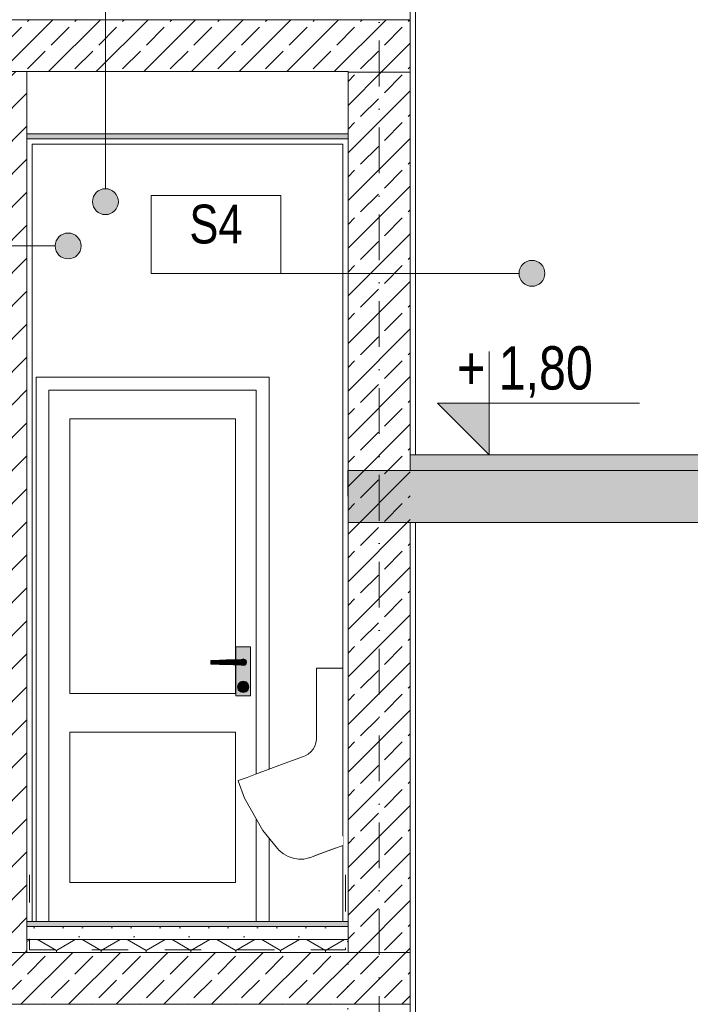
# Model space of a CAD drawing. Header units: millimetres. Extents: x -126680 to -83680, y 18016 to 39016.
# Tile 13 of 121: x -113418 to -110828, y 25392 to 29192. Entities that reach past the tile are written whole.
import ezdxf

# ---------------------------------------------------------------- set-up
doc = ezdxf.new("R2010")
doc.units = ezdxf.units.MM
doc.header["$MEASUREMENT"] = 0
for name, pattern in [('Kropki i Kreski', [335.138881, 176.388884, -88.194442, 0, -70.555556]), ('Przerywana', [282.222223, 141.111112, -141.111112]), ('Wipeout_Contour', [1000, 0, -1000])]:
    doc.linetypes.add(name, pattern=pattern)
for name, color, linetype, lineweight in [('Nowe_0_Nr_pióra__21', 7, 'Continuous', 20), ('Nowe_Konstrukcja - Schody_Nr_pióra__3', 7, 'Continuous', 13), ('Nowe_Konstrukcja - Stropy_Nr_pióra__21', 7, 'Continuous', 20), ('Nowe_Konstrukcja - Stropy_Nr_pióra__3', 7, 'Continuous', 13), ('Nowe_Konstrukcja - Ściany zew_Nr_pióra__106', 252, 'Continuous', 13), ('Nowe_Konstrukcja - Ściany zew_Nr_pióra__18', 9, 'Continuous', 15), ('Nowe_Konstrukcja - Ściany zew_Nr_pióra__19', 255, 'Continuous', 0), ('Nowe_Konstrukcja - Ściany zew_Nr_pióra__21', 7, 'Continuous', 20), ('Nowe_Konstrukcja - Ściany zew_Nr_pióra__3', 7, 'Continuous', 13), ('Nowe_Osie_Nr_pióra__4', 8, 'Continuous', 13), ('Nowe_Tabelka_Nr_pióra__3', 7, 'Continuous', 13), ('Nowe_Tabelka_Nr_pióra__7', 7, 'Continuous', 35), ('Nowe_Wnętrze - Umeblowanie_Nr_pióra__106', 252, 'Continuous', 13), ('Nowe_Wnętrze - Umeblowanie_Nr_pióra__18', 9, 'Continuous', 15), ('Nowe_Wnętrze - Umeblowanie_Nr_pióra__3', 7, 'Continuous', 13), ('Nowe_zagospodarowanie_Nr_pióra__21', 7, 'Continuous', 20)]:
    doc.layers.add(name, color=color, linetype=linetype, lineweight=lineweight)
for name, color, linetype, lineweight, true_color in [('Nowe_Konstrukcja - Schody_Nr_pióra__116', 7, 'Continuous', 13, 0xcccccc), ('Nowe_Konstrukcja - Stropy_Nr_pióra__23', 7, 'Continuous', 13, 0x858585), ('Nowe_Konstrukcja - Stropy_Nr_pióra__81', 7, 'Continuous', 13, 0x6a6a6a), ('Nowe_Konstrukcja - Ściany zew_Nr_pióra__102', 7, 'Continuous', 13, 0x3e3e3e), ('Nowe_Konstrukcja - Ściany zew_Nr_pióra__142', 7, 'Continuous', 0, 0xe8e8e8), ('Nowe_Konstrukcja - Ściany zew_Nr_pióra__23', 7, 'Continuous', 13, 0x858585), ('Nowe_Konstrukcja - Ściany zew_Nr_pióra__61', 7, 'Continuous', 18, 0x6a6a6a), ('Nowe_Konstrukcja - Ściany zew_Nr_pióra__62', 7, 'Continuous', 18, 0xaaaaaa), ('Nowe_Wnętrze - Umeblowanie_Nr_pióra__142', 7, 'Continuous', 0, 0xe8e8e8), ('Nowe_Wnętrze - Umeblowanie_Nr_pióra__62', 7, 'Continuous', 18, 0xaaaaaa), ('Nowe_Wnętrze - Umeblowanie_Nr_pióra__75', 7, 'Continuous', 13, 0xaaaaaa)]:
    doc.layers.add(name, color=color, linetype=linetype, lineweight=lineweight, true_color=true_color)
doc.layers.add('Nowe_Wnętrze - Umeblowanie', color=7, linetype='Continuous')
doc.layers.add('Nowe_zagospodarowanie', color=7, linetype='Continuous')
doc.styles.add('STYL_AUTOMATYCZNY_2', font='arial.ttf', dxfattribs={"width": 0.8})
pattern_1 = [(45, (0, 0), (-91.92388, 91.92388), []), (45, (-45.96, 45.96), (-91.92388, 91.92388), [97.5, -32.5])]

# ---------------------------------------------------------------- blocks, each defined once
blk = doc.blocks.new('Polilinia_7_2', base_point=(-111439.4, 28213.3))
at = {"layer": 'Nowe_zagospodarowanie', "linetype": 'Continuous', "lineweight": 0, "true_color": 0x000000}
blk.add_hatch(color=18, dxfattribs=at).paths.add_polyline_path([(-111489.4, 28213.3), (-111485.5, 28194.2), (-111474.7, 28177.9), (-111458.5, 28167.1), (-111439.4, 28163.3), (-111420.2, 28167.1), (-111404, 28177.9), (-111393.2, 28194.2), (-111389.4, 28213.3), (-111393.2, 28232.4), (-111404, 28248.7), (-111420.2, 28259.5), (-111439.4, 28263.3), (-111458.5, 28259.5), (-111474.7, 28248.7), (-111485.5, 28232.4)])
at = {"layer": 'Nowe_zagospodarowanie_Nr_pióra__21', "color": 7, "linetype": 'Continuous', "lineweight": 20, "flags": 128}
blk.add_lwpolyline([(-111489.4, 28213.3), (-112409.8, 28213.3), (-112909.8, 28213.3), (-112909.8, 28463.3), (-112909.8, 28513.3), (-112409.8, 28513.3), (-112409.8, 28213.3)], dxfattribs=at)
at = {"layer": 'Nowe_zagospodarowanie_Nr_pióra__21', "color": 7, "linetype": 'Continuous', "lineweight": 20}
blk.add_circle((-111439.4, 28213.3), 50, dxfattribs=at)
blk = doc.blocks.new('Polilinia_12_2', base_point=(-113230.6, 28319))
at = {"layer": 'Nowe_zagospodarowanie', "linetype": 'Continuous', "lineweight": 0, "true_color": 0x000000}
blk.add_hatch(color=18, dxfattribs=at).paths.add_polyline_path([(-113280.6, 28319), (-113276.8, 28299.8), (-113266, 28283.6), (-113249.7, 28272.8), (-113230.6, 28269), (-113211.5, 28272.8), (-113195.3, 28283.6), (-113184.4, 28299.8), (-113180.6, 28319), (-113184.4, 28338.1), (-113195.3, 28354.3), (-113211.5, 28365.2), (-113230.6, 28369), (-113249.7, 28365.2), (-113266, 28354.3), (-113276.8, 28338.1)])
at = {"layer": 'Nowe_zagospodarowanie_Nr_pióra__21', "color": 7, "linetype": 'Continuous', "lineweight": 20, "flags": 128}
blk.add_lwpolyline([(-113280.6, 28319), (-114201.1, 28319), (-114701.1, 28319), (-114701.1, 28569), (-114701.1, 28619), (-114201.1, 28619), (-114201.1, 28319)], dxfattribs=at)
at = {"layer": 'Nowe_zagospodarowanie_Nr_pióra__21', "color": 7, "linetype": 'Continuous', "lineweight": 20}
blk.add_circle((-113230.6, 28319), 50, dxfattribs=at)
blk = doc.blocks.new('Polilinia_16_2', base_point=(-113086.7, 28489.9))
at = {"layer": 'Nowe_zagospodarowanie', "linetype": 'Continuous', "lineweight": 0, "true_color": 0x000000}
blk.add_hatch(color=18, dxfattribs=at).paths.add_polyline_path([(-113136.7, 28489.9), (-113132.9, 28470.7), (-113122.1, 28454.5), (-113105.9, 28443.7), (-113086.7, 28439.9), (-113067.6, 28443.7), (-113051.4, 28454.5), (-113040.6, 28470.7), (-113036.7, 28489.9), (-113040.6, 28509), (-113051.4, 28525.2), (-113067.6, 28536.1), (-113086.7, 28539.9), (-113105.9, 28536.1), (-113122.1, 28525.2), (-113132.9, 28509)])
at = {"layer": 'Nowe_zagospodarowanie_Nr_pióra__21', "color": 7, "linetype": 'Continuous', "lineweight": 20, "flags": 128}
blk.add_lwpolyline([(-113086.7, 28539.9), (-113086.7, 29473), (-113586.7, 29473), (-113586.7, 29723), (-113586.7, 29773), (-113086.7, 29773), (-113086.7, 29473)], dxfattribs=at)
at = {"layer": 'Nowe_zagospodarowanie_Nr_pióra__21', "color": 7, "linetype": 'Continuous', "lineweight": 20}
blk.add_circle((-113086.7, 28489.9), 50, dxfattribs=at)

msp = doc.modelspace()

# ---------------------------------------------------------------- hatches: boundary and pattern name
at = {"layer": 'Nowe_Konstrukcja - Schody_Nr_pióra__116', "linetype": 'Continuous', "lineweight": 13, "true_color": 0xcccccc}
msp.add_hatch(color=254, dxfattribs=at).paths.add_polyline_path([(-111909.1, 27452.3), (-110269, 27452.3), (-110269, 27512.3), (-111909.1, 27512.3)])
at = {"layer": 'Nowe_Konstrukcja - Stropy_Nr_pióra__23', "linetype": 'Continuous', "lineweight": 13, "true_color": 0x858585}
h = msp.add_hatch(dxfattribs=at)
h.set_pattern_fill('Beton_zbrojony_0002', color=252, style=0, pattern_type=2)
h.set_pattern_definition(pattern_1)
h.paths.add_polyline_path([(-122049.5, 28791.9), (-121809.5, 28791.9), (-121809.5, 28992.3), (-112149.5, 28992.3), (-112149.5, 28990), (-111909.5, 28990), (-111909.5, 29192.3), (-122049.5, 29192.3)])
at = {"layer": 'Nowe_Konstrukcja - Stropy_Nr_pióra__23', "linetype": 'Continuous', "lineweight": 0, "true_color": 0xe0e0e0}
for points in [[(-112149.2, 28752.3), (-113389.2, 28752.3), (-113389.2, 28732.3), (-112149.2, 28732.3)], [(-112149.5, 25712.3), (-113389.5, 25712.3), (-113389.5, 25692.3), (-112149.5, 25692.3)]]:
    msp.add_hatch(color=254, dxfattribs=at).paths.add_polyline_path(points)
at = {"layer": 'Nowe_Konstrukcja - Stropy_Nr_pióra__23', "linetype": 'Continuous', "lineweight": 13, "true_color": 0x858585}
h = msp.add_hatch(dxfattribs=at)
h.set_pattern_fill('Beton_zbrojony_0002', color=252, style=0, pattern_type=2)
h.set_pattern_definition(pattern_1)
h.paths.add_polyline_path([(-112150, 27452.1), (-112149.3, 27252.3), (-111909.5, 27252.3), (-111889.5, 27252.3), (-111869, 27252.3), (-110633.1, 27252.3), (-108119.6, 25783.3), (-108059, 25747.9), (-108001, 25714), (-108000.5, 25713.7), (-107999.1, 25712.9), (-107997.7, 25712.1), (-107997.1, 25711.8), (-107932.9, 25674.2), (-107779, 25584.3), (-107652.9, 25510.6), (-107499, 25420.6), (-107492.5, 25416.9), (-107484.7, 25412.3), (-107477.6, 25412.3), (-107470, 25412.3), (-107470, 25392.3), (-96960.2, 25392.3), (-96960.2, 25592.3), (-107470, 25592.3), (-107470, 25642.3), (-107470, 25692.3), (-107470, 25712.3), (-107499, 25712.3), (-107499, 25815.9), (-107603.9, 25815.9), (-107779, 25815.9), (-107779, 25979.6), (-108059, 25979.6), (-108059, 26039.6), (-108059, 26143.2), (-108339, 26143.2), (-108339, 26306.8), (-108619, 26306.8), (-108619, 26366.8), (-108619, 26470.5), (-108899, 26470.5), (-108899, 26530.5), (-108899, 26634.1), (-109179, 26634.1), (-109179, 26694.1), (-109179, 26797.7), (-109459, 26797.7), (-109459, 26857.7), (-109459, 26961.4), (-109739, 26961.4), (-109739, 27021.4), (-109739, 27125), (-110019, 27125), (-110019, 27185), (-110019, 27288.6), (-110299, 27288.6), (-110299, 27348.6), (-110299, 27452.3), (-110381.4, 27452.3), (-111889.5, 27452.3), (-111909.1, 27452.3)])
h = msp.add_hatch(dxfattribs=at)
h.set_pattern_fill('Beton_lekki_0002', color=252, style=0, pattern_type=2)
h.set_pattern_definition([(0, (0, 0), (0, 389.7114), [24.375, -200.625]), (0, (112.5, 194.86), (0, 389.7114), [24.375, -200.625]), (60, (0, 0), (-337.5, 194.8557), [24.375, -200.625]), (60, (225, 0), (-337.5, 194.8557), [24.375, -200.625]), (120, (24.37, 0), (337.5, 194.8557), [24.375, -200.625]), (120, (249.38, 0), (337.5, 194.8557), [24.375, -200.625]), (0, (0, 37.5), (0, 75), [0, -75, 0, -112.5]), (45, (37.5, 37.5), (-53.03301, 53.03301), [0, -56.25, 0, -93.75])])
h.paths.add_polyline_path([(-112149.5, 25692.3), (-113389.5, 25692.3), (-113389.5, 25642.3), (-112149.5, 25642.3)])
h = msp.add_hatch(dxfattribs=at)
h.set_pattern_fill('Styropian_0002', color=252, style=0, pattern_type=2)
h.set_pattern_definition([(90, (0, 0), (-173.20508, 0), [100, -200]), (90, (-86.6, 150), (-173.20508, 0), [100, -200]), (150, (-4e-14, 100), (86.60254, 150), [100, -200]), (150, (-173.2, 100), (86.60254, 150), [100, -200]), (210, (0, 0), (-86.60254, 150), [100, -200]), (210, (-173.2, -7e-14), (-86.60254, 150), [100, -200])])
h.paths.add_polyline_path([(-112149.5, 25642.3), (-113389.5, 25642.3), (-113389.5, 25592.3), (-112149.5, 25592.3)])
h = msp.add_hatch(dxfattribs=at)
h.set_pattern_fill('Beton_zbrojony_0002', color=252, style=0, pattern_type=2)
h.set_pattern_definition(pattern_1)
h.paths.add_polyline_path([(-122049.5, 25342.3), (-121809.5, 25342.3), (-121809.5, 25392.3), (-112149.5, 25392.3), (-111909.5, 25392.3), (-111909.5, 25592.3), (-122049.5, 25592.3), (-122049.5, 25392.3)])
at = {"layer": 'Nowe_Konstrukcja - Ściany zew_Nr_pióra__102', "linetype": 'Continuous', "lineweight": 13, "true_color": 0x3e3e3e}
for points in [[(-112561.1, 26723.5), (-112562.4, 26722.3), (-112561, 26722.3), (-112560.6, 26722.7)], [(-112561, 26702.3), (-112562.4, 26702.3), (-112561.1, 26701), (-112560.6, 26701.9)], [(-112554.6, 26700.3), (-112560.6, 26701.9), (-112561.1, 26701), (-112554.6, 26699.3)], [(-112548.6, 26701.9), (-112554.6, 26700.3), (-112554.6, 26699.3), (-112548.1, 26701)], [(-112544.2, 26706.3), (-112548.6, 26701.9), (-112548.1, 26701), (-112543.4, 26705.8)], [(-112561.6, 26626.3), (-112560.7, 26629.8), (-112561.5, 26630.3), (-112562.6, 26626.3)], [(-112560.7, 26622.8), (-112561.6, 26626.3), (-112562.6, 26626.3), (-112561.5, 26622.3)], [(-112558.1, 26620.2), (-112560.7, 26622.8), (-112561.5, 26622.3), (-112558.6, 26619.4)], [(-112554.6, 26619.3), (-112558.1, 26620.2), (-112558.6, 26619.4), (-112554.6, 26618.3)], [(-112551.1, 26620.2), (-112554.6, 26619.3), (-112554.6, 26618.3), (-112550.6, 26619.4)], [(-112548.5, 26622.8), (-112551.1, 26620.2), (-112550.6, 26619.4), (-112547.7, 26622.3)]]:
    msp.add_hatch(color=250, dxfattribs=at).paths.add_polyline_path(points)
at = {"layer": 'Nowe_Konstrukcja - Ściany zew_Nr_pióra__106', "linetype": 'Continuous', "lineweight": 13}
for points in [[(-112571.9, 26607.3), (-112574.6, 26617.3), (-112576.6, 26617.3), (-112573.7, 26606.3)], [(-112564.6, 26600), (-112571.9, 26607.3), (-112573.7, 26606.3), (-112565.6, 26598.2)], [(-112551.1, 26632.3), (-112548.5, 26629.8), (-112547.7, 26630.3), (-112550.6, 26633.2)], [(-112554.6, 26597.3), (-112564.6, 26600), (-112565.6, 26598.2), (-112554.6, 26595.3)], [(-112544.6, 26600), (-112554.6, 26597.3), (-112554.6, 26595.3), (-112543.6, 26598.2)]]:
    msp.add_hatch(color=252, dxfattribs=at).paths.add_polyline_path(points)
at = {"layer": 'Nowe_Konstrukcja - Ściany zew_Nr_pióra__142', "linetype": 'Continuous', "lineweight": 0, "true_color": 0xe8e8e8}
msp.add_hatch(color=254, dxfattribs=at).paths.add_polyline_path([(-112537.3, 26627.3), (-112534.6, 26617.3), (-112532.6, 26617.3), (-112535.6, 26628.3)])
at = {"layer": 'Nowe_Konstrukcja - Ściany zew_Nr_pióra__18', "linetype": 'Continuous', "lineweight": 15}
h = msp.add_hatch(color=9, dxfattribs=at)
h.paths.add_polyline_path([(-112583.1, 26582.3), (-112526.1, 26582.3), (-112526.1, 26772.3), (-112583.1, 26772.3), (-112583.1, 26722.2), (-112579.6, 26722.3), (-112562.4, 26722.3), (-112561.1, 26723.5), (-112554.6, 26725.3), (-112548.1, 26723.5), (-112543.4, 26718.8), (-112541.6, 26712.3), (-112543.4, 26705.8), (-112548.1, 26701), (-112554.6, 26699.3), (-112561.1, 26701), (-112562.4, 26702.3), (-112579.6, 26702.3), (-112583.1, 26702.4)])
h.paths.add_polyline_path([(-112573.7, 26606.3), (-112576.6, 26617.3), (-112573.7, 26628.3), (-112565.6, 26636.3), (-112554.6, 26639.3), (-112543.6, 26636.3), (-112535.6, 26628.3), (-112532.6, 26617.3), (-112535.6, 26606.3), (-112543.6, 26598.2), (-112554.6, 26595.3), (-112565.6, 26598.2)], flags=0)
for points in [[(-112619.7, 26721.1), (-112646.1, 26720.3), (-112646.1, 26704.2), (-112619.7, 26703.5)], [(-112593, 26721.9), (-112619.7, 26721.1), (-112619.7, 26703.5), (-112593, 26702.7)], [(-112579.6, 26722.3), (-112593, 26721.9), (-112593, 26702.7), (-112579.6, 26702.3)], [(-112554.6, 26702.3), (-112549.6, 26703.6), (-112545.9, 26707.3), (-112544.6, 26712.3), (-112545.9, 26717.3), (-112549.6, 26720.9), (-112554.6, 26722.3), (-112579.6, 26722.3), (-112579.6, 26702.3)], [(-112534.6, 26617.3), (-112537.3, 26607.3), (-112535.6, 26606.3), (-112532.6, 26617.3)]]:
    msp.add_hatch(color=9, dxfattribs=at).paths.add_polyline_path(points)
h = msp.add_hatch(color=9, dxfattribs=at)
h.paths.add_polyline_path([(-112574.6, 26617.3), (-112571.9, 26607.3), (-112564.6, 26600), (-112554.6, 26597.3), (-112544.6, 26600), (-112537.3, 26607.3), (-112534.6, 26617.3), (-112537.3, 26627.3), (-112544.6, 26634.6), (-112554.6, 26637.3), (-112564.6, 26634.6), (-112571.9, 26627.3)])
h.paths.add_polyline_path([(-112562.6, 26626.3), (-112561.5, 26630.3), (-112558.6, 26633.2), (-112554.6, 26634.3), (-112550.6, 26633.2), (-112547.7, 26630.3), (-112546.6, 26626.3), (-112547.7, 26622.3), (-112550.6, 26619.4), (-112554.6, 26618.3), (-112558.6, 26619.4), (-112561.5, 26622.3)], flags=0)
at = {"layer": 'Nowe_Konstrukcja - Ściany zew_Nr_pióra__19', "linetype": 'Continuous', "lineweight": 0}
for points in [[(-112554.6, 26637.3), (-112544.6, 26634.6), (-112543.6, 26636.3), (-112554.6, 26639.3)], [(-112544.6, 26634.6), (-112537.3, 26627.3), (-112535.6, 26628.3), (-112543.6, 26636.3)]]:
    msp.add_hatch(color=255, dxfattribs=at).paths.add_polyline_path(points)
at = {"layer": 'Nowe_Konstrukcja - Ściany zew_Nr_pióra__21', "linetype": 'Continuous', "lineweight": 20}
msp.add_hatch(color=7, dxfattribs=at).paths.add_polyline_path([(-111604.7, 27512.3), (-111604.7, 27712.3), (-111804.7, 27712.3)])
at = {"layer": 'Nowe_Konstrukcja - Ściany zew_Nr_pióra__23', "linetype": 'Continuous', "lineweight": 13, "true_color": 0x858585}
h = msp.add_hatch(dxfattribs=at)
h.set_pattern_fill('Bloczki_ceramiczne_0002', color=252, style=0, pattern_type=2)
h.set_pattern_definition([(45, (0, 0), (-63.63961, 63.63961), [])])
h.paths.add_polyline_path([(-113389.5, 28992.3), (-113509.5, 28992.3), (-113509.5, 25592.1), (-113389.5, 25592.1)])
h = msp.add_hatch(dxfattribs=at)
h.set_pattern_fill('Beton_zbrojony_0002', color=252, style=0, pattern_type=2)
h.set_pattern_definition(pattern_1)
h.paths.add_polyline_path([(-111909.5, 28992.3), (-112149.5, 28992.3), (-112149.5, 25592.3), (-111909.5, 25592.3)])
for points in [[(-112554.6, 26724.3), (-112548.6, 26722.7), (-112548.1, 26723.5), (-112554.6, 26725.3)], [(-112548.6, 26722.7), (-112544.2, 26718.3), (-112543.4, 26718.8), (-112548.1, 26723.5)], [(-112554.6, 26633.3), (-112551.1, 26632.3), (-112550.6, 26633.2), (-112554.6, 26634.3)], [(-112537.3, 26607.3), (-112544.6, 26600), (-112543.6, 26598.2), (-112535.6, 26606.3)]]:
    msp.add_hatch(color=252, dxfattribs=at).paths.add_polyline_path(points)
h = msp.add_hatch(dxfattribs=at)
h.set_pattern_fill('Tynk_0002', color=252, style=0, pattern_type=2)
h.set_pattern_definition([(0, (0, 0), (0, 86.60254), [0, -50]), (0, (25, 43.3), (0, 86.60254), [0, -50])])
h.paths.add_polyline_path([(-112149.5, 25712.3), (-112169.5, 25712.3), (-112169.5, 22612.3), (-112149.5, 22612.3)])
at = {"layer": 'Nowe_Konstrukcja - Ściany zew_Nr_pióra__61', "linetype": 'Continuous', "lineweight": 18, "true_color": 0x6a6a6a}
for points in [[(-112560.6, 26722.7), (-112554.6, 26724.3), (-112554.6, 26725.3), (-112561.1, 26723.5)], [(-112561, 26702.3), (-112560.6, 26701.9), (-112554.6, 26700.3), (-112548.6, 26701.9), (-112544.2, 26706.3), (-112542.6, 26712.3), (-112544.2, 26718.3), (-112548.6, 26722.7), (-112554.6, 26724.3), (-112560.6, 26722.7), (-112561, 26722.3), (-112554.6, 26722.3), (-112549.6, 26720.9), (-112545.9, 26717.3), (-112544.6, 26712.3), (-112545.9, 26707.3), (-112549.6, 26703.6), (-112554.6, 26702.3)], [(-112542.6, 26712.3), (-112544.2, 26706.3), (-112543.4, 26705.8), (-112541.6, 26712.3)], [(-112561.6, 26626.3), (-112560.7, 26622.8), (-112558.1, 26620.2), (-112554.6, 26619.3), (-112551.1, 26620.2), (-112548.5, 26622.8), (-112547.6, 26626.3), (-112548.5, 26629.8), (-112551.1, 26632.3), (-112554.6, 26633.3), (-112558.1, 26632.3), (-112560.7, 26629.8)], [(-112560.7, 26629.8), (-112558.1, 26632.3), (-112558.6, 26633.2), (-112561.5, 26630.3)], [(-112547.6, 26626.3), (-112548.5, 26622.8), (-112547.7, 26622.3), (-112546.6, 26626.3)]]:
    msp.add_hatch(color=251, dxfattribs=at).paths.add_polyline_path(points)
at = {"layer": 'Nowe_Konstrukcja - Ściany zew_Nr_pióra__62', "linetype": 'Continuous', "lineweight": 18, "true_color": 0xaaaaaa}
for points in [[(-112672, 26719.5), (-112680.1, 26719.3), (-112680.1, 26705.3), (-112672, 26705)], [(-112646.1, 26720.3), (-112672, 26719.5), (-112672, 26705), (-112646.1, 26704.2)], [(-112571.9, 26627.3), (-112564.6, 26634.6), (-112565.6, 26636.3), (-112573.7, 26628.3)]]:
    msp.add_hatch(color=253, dxfattribs=at).paths.add_polyline_path(points)
at = {"layer": 'Nowe_Wnętrze - Umeblowanie_Nr_pióra__106', "linetype": 'Continuous', "lineweight": 13}
for points in [[(-112539.6, 26268.1), (-112539.5, 26268), (-112507.4, 26279.9), (-112507.4, 26280)], [(-112468.1, 26294.5), (-112507.4, 26280), (-112507.4, 26279.9), (-112468, 26294.4)], [(-112468.1, 26294.5), (-112468, 26294.4)], [(-112468, 26294.4), (-112444.3, 26228.4), (-112468, 26294.4)], [(-112444.3, 26228.4), (-112443.7, 26226.7), (-112389, 26101.5), (-112399.3, 26125), (-112443.7, 26226.7)], [(-112351, 26028.1), (-112347.5, 26021.5), (-112347.2, 26020.9), (-112347.5, 26021.5), (-112351, 26028.1)]]:
    msp.add_hatch(color=252, dxfattribs=at).paths.add_polyline_path(points)
at = {"layer": 'Nowe_Wnętrze - Umeblowanie_Nr_pióra__142', "linetype": 'Continuous', "lineweight": 0, "true_color": 0xe8e8e8}
msp.add_hatch(color=254, dxfattribs=at).paths.add_polyline_path([(-112169.5, 26689.1), (-112271.1, 26689.1), (-112271.1, 26686.7), (-112169.5, 26686.7)])
at = {"layer": 'Nowe_Wnętrze - Umeblowanie_Nr_pióra__18', "linetype": 'Continuous', "lineweight": 15}
for points in [[(-112396.1, 26321.1), (-112396, 26321), (-112321.2, 26348.6), (-112321.2, 26348.7)], [(-112562.3, 26259.7), (-112562.3, 26259.6), (-112539.5, 26268), (-112539.6, 26268.1)], [(-112332.3, 25996.6), (-112325.2, 25987.6)], [(-112245.3, 25980.8), (-112240.4, 25979.2), (-112194.6, 25996.1), (-112195.7, 25999.1)], [(-112169.5, 26008.8), (-112195.7, 25999.1), (-112194.6, 25996.1), (-112169.5, 26005.4)], [(-112325.2, 25987.6), (-112322.6, 25984.3), (-112320.2, 25981.8), (-112320.2, 25981.8), (-112322.6, 25984.3), (-112325.2, 25987.6)], [(-112292.9, 25963.2), (-112284.4, 25962.9), (-112240.4, 25979.2), (-112245.3, 25980.8)]]:
    msp.add_hatch(color=9, dxfattribs=at).paths.add_polyline_path(points)
at = {"layer": 'Nowe_Wnętrze - Umeblowanie_Nr_pióra__62', "linetype": 'Continuous', "lineweight": 18, "true_color": 0xaaaaaa}
for points in [[(-112468.1, 26294.5), (-112468, 26294.4), (-112396, 26321), (-112396.1, 26321.1)], [(-112347.2, 26020.9), (-112342.8, 26012.8), (-112339.7, 26007.8), (-112342.8, 26012.8)], [(-112339.7, 26007.8), (-112332.9, 25997.3), (-112332.3, 25996.6), (-112332.9, 25997.3), (-112339.7, 26007.8)]]:
    msp.add_hatch(color=253, dxfattribs=at).paths.add_polyline_path(points)

# ---------------------------------------------------------------- linework, layer by layer
at = {"layer": 'Nowe_0_Nr_pióra__21', "color": 7, "linetype": 'Continuous', "lineweight": 20, "flags": 128}
msp.add_lwpolyline([(-111604.7, 27912.3), (-111604.7, 27512.3), (-111604.7, 27712.3), (-111804.7, 27712.3), (-111604.7, 27512.3), (-111604.7, 27712.3), (-111024.5, 27712.3)], dxfattribs=at)
at = {"layer": 'Nowe_Konstrukcja - Schody_Nr_pióra__3', "color": 7, "linetype": 'Continuous', "lineweight": 13}
for p, q in [((-111909.1, 27512.3), (-110269, 27512.3)), ((-111869, 27252.3), (-110633.1, 27252.3))]:
    msp.add_line(p, q, dxfattribs=at)
at = {"layer": 'Nowe_Konstrukcja - Stropy_Nr_pióra__21', "color": 7, "linetype": 'Continuous', "lineweight": 20}
for p, q in [((-111909.5, 29192.3), (-111909.5, 29242.3)), ((-111909.5, 28992.3), (-111909.5, 29192.3)), ((-111909.5, 28852.3), (-111909.5, 28992.3)), ((-111909.5, 28832.3), (-111909.5, 28852.3)), ((-111909.5, 28812.3), (-111909.5, 28832.3)), ((-111909.5, 25692.3), (-111909.5, 25712.3)), ((-111909.5, 25642.3), (-111909.5, 25692.3)), ((-111909.5, 25592.3), (-111909.5, 25642.3)), ((-111909.5, 25392.3), (-111909.5, 25592.3))]:
    msp.add_line(p, q, dxfattribs=at)
at = {"layer": 'Nowe_Konstrukcja - Stropy_Nr_pióra__21', "color": 7, "linetype": 'Continuous', "lineweight": 20, "flags": 128}
for points in [[(-122049.5, 28791.9), (-121809.5, 28791.9), (-121809.5, 28992.3), (-112149.5, 28992.3), (-112149.5, 28990), (-111909.5, 28990), (-111909.5, 29192.3), (-122049.5, 29192.3)], [(-122049.5, 25342.3), (-121809.5, 25342.3), (-121809.5, 25392.3), (-112149.5, 25392.3), (-111909.5, 25392.3), (-111909.5, 25592.3), (-122049.5, 25592.3), (-122049.5, 25392.3)]]:
    msp.add_lwpolyline(points, close=True, dxfattribs=at)
msp.add_lwpolyline([(-110381.4, 27452.3), (-111889.5, 27452.3), (-111909.1, 27452.3), (-112150, 27452.1), (-112149.3, 27252.3), (-111909.5, 27252.3), (-111889.5, 27252.3), (-111869, 27252.3), (-110633.1, 27252.3)], dxfattribs=at)
at = {"layer": 'Nowe_Konstrukcja - Stropy_Nr_pióra__3', "color": 7, "linetype": 'Continuous', "lineweight": 13}
for p, q in [((-113389.5, 28992.3), (-112149.5, 28992.3)), ((-113389.2, 28752.3), (-112149.2, 28752.3)), ((-113389.2, 28752.3), (-112149.2, 28752.3)), ((-113389.2, 28732.3), (-112149.2, 28732.3)), ((-113389.2, 28732.3), (-112149.2, 28732.3)), ((-113389.5, 25692.3), (-112149.5, 25692.3)), ((-113389.5, 25692.3), (-112149.5, 25692.3)), ((-113389.5, 25642.3), (-112149.5, 25642.3)), ((-113389.5, 25642.3), (-112149.5, 25642.3))]:
    msp.add_line(p, q, dxfattribs=at)
at = {"layer": 'Nowe_Konstrukcja - Stropy_Nr_pióra__81', "color": 251, "linetype": 'Continuous', "lineweight": 13, "true_color": 0x6a6a6a}
msp.add_line((-112692.1, 29192.3), (-111909.5, 29192.3), dxfattribs=at)
msp.add_line((-112692.1, 29192.3), (-111909.5, 29192.3), dxfattribs=at)
at = {"layer": 'Nowe_Konstrukcja - Ściany zew_Nr_pióra__21', "color": 7, "linetype": 'Continuous', "lineweight": 20}
for p, q in [((-112149.5, 25712.3), (-112149.5, 28992.3)), ((-111909.5, 27452.3), (-111909.5, 28812.3)), ((-111909.5, 25712.3), (-111909.5, 27252.3))]:
    msp.add_line(p, q, dxfattribs=at)
at = {"layer": 'Nowe_Konstrukcja - Ściany zew_Nr_pióra__21', "color": 7, "linetype": 'Przerywana', "lineweight": 20, "flags": 128}
msp.add_lwpolyline([(-112159.5, 25892.1), (-112159.5, 25602.3), (-113379.5, 25602.1), (-113379.5, 25892.1)], dxfattribs=at)
at = {"layer": 'Nowe_Konstrukcja - Ściany zew_Nr_pióra__3', "color": 7, "linetype": 'Continuous', "lineweight": 13}
for p, q in [((-111889.5, 27512.3), (-111889.5, 30852.3)), ((-113389.5, 25592.1), (-113389.5, 28992.3)), ((-113389.5, 25712.3), (-113389.5, 28992.3)), ((-112169.5, 28992.3), (-112149.5, 28992.3)), ((-111909.5, 27538), (-111909.5, 28992.3)), ((-111909.5, 27538), (-111909.5, 28992.3)), ((-112149.5, 25712.3), (-112149.5, 28812.3)), ((-112149.5, 25712.3), (-112149.5, 28812.3)), ((-111909.5, 27452.3), (-111909.5, 28812.3)), ((-113369.5, 25712.3), (-113369.5, 28712.3)), ((-113369.5, 28712.3), (-112169.2, 28712.3)), ((-112169.5, 25712.3), (-112169.5, 28712.3)), ((-113354.6, 27812.3), (-113354.6, 25712.3)), ((-112454.6, 27812.3), (-113354.6, 27812.3)), ((-112454.6, 26299.5), (-112454.6, 27812.3)), ((-113304.6, 27762.3), (-113304.6, 25712.3)), ((-112504.6, 27762.3), (-113304.6, 27762.3)), ((-112504.6, 26281), (-112504.6, 27762.3)), ((-113224.6, 27652.3), (-112584.6, 27652.3)), ((-113224.6, 26592.3), (-113224.6, 27652.3)), ((-112584.6, 27652.3), (-112584.6, 26722.1)), ((-111909.5, 25592.3), (-111909.5, 27252.3)), ((-111909.5, 25712.3), (-111909.5, 27252.3)), ((-111909.5, 25712.3), (-111909.5, 27252.3)), ((-111889.5, 25712.3), (-111889.5, 27252.3)), ((-112526.1, 26772.3), (-112583.1, 26772.3)), ((-112583.1, 26772.3), (-112583.1, 26722.2)), ((-112526.1, 26582.3), (-112526.1, 26772.3)), ((-112672, 26719.5), (-112680.1, 26719.3)), ((-112680.1, 26719.3), (-112680.1, 26705.3)), ((-112646.1, 26720.3), (-112672, 26719.5)), ((-112619.7, 26721.1), (-112646.1, 26720.3)), ((-112593, 26721.9), (-112619.7, 26721.1)), ((-112579.6, 26722.3), (-112593, 26721.9)), ((-112554.6, 26722.3), (-112579.6, 26722.3)), ((-112561.1, 26723.5), (-112562.4, 26722.3)), ((-112554.6, 26725.3), (-112561.1, 26723.5)), ((-112560.6, 26722.7), (-112561, 26722.3)), ((-112554.6, 26724.3), (-112560.6, 26722.7)), ((-112548.1, 26723.5), (-112554.6, 26725.3)), ((-112548.6, 26722.7), (-112554.6, 26724.3)), ((-112549.6, 26720.9), (-112554.6, 26722.3)), ((-112545.9, 26717.3), (-112549.6, 26720.9)), ((-112544.2, 26718.3), (-112548.6, 26722.7)), ((-112543.4, 26718.8), (-112548.1, 26723.5)), ((-112544.6, 26712.3), (-112545.9, 26717.3)), ((-112542.6, 26712.3), (-112544.2, 26718.3)), ((-112541.6, 26712.3), (-112543.4, 26718.8)), ((-112680.1, 26705.3), (-112672, 26705)), ((-112672, 26705), (-112646.1, 26704.2)), ((-112646.1, 26704.2), (-112619.7, 26703.5)), ((-112619.7, 26703.5), (-112593, 26702.7)), ((-112593, 26702.7), (-112579.6, 26702.3)), ((-112584.6, 26702.4), (-112584.6, 26592.3)), ((-112583.1, 26702.4), (-112583.1, 26582.3)), ((-112579.6, 26702.3), (-112554.6, 26702.3)), ((-112562.4, 26702.3), (-112561.1, 26701)), ((-112561.1, 26701), (-112554.6, 26699.3)), ((-112561, 26702.3), (-112560.6, 26701.9)), ((-112560.6, 26701.9), (-112554.6, 26700.3)), ((-112554.6, 26702.3), (-112549.6, 26703.6)), ((-112554.6, 26700.3), (-112548.6, 26701.9)), ((-112554.6, 26699.3), (-112548.1, 26701)), ((-112549.6, 26703.6), (-112545.9, 26707.3)), ((-112548.6, 26701.9), (-112544.2, 26706.3)), ((-112548.1, 26701), (-112543.4, 26705.8)), ((-112545.9, 26707.3), (-112544.6, 26712.3)), ((-112544.2, 26706.3), (-112542.6, 26712.3)), ((-112543.4, 26705.8), (-112541.6, 26712.3)), ((-112554.6, 26639.3), (-112565.6, 26636.3)), ((-112543.6, 26636.3), (-112554.6, 26639.3)), ((-112573.7, 26628.3), (-112576.6, 26617.3)), ((-112576.6, 26617.3), (-112573.7, 26606.3)), ((-112571.9, 26627.3), (-112574.6, 26617.3)), ((-112574.6, 26617.3), (-112571.9, 26607.3)), ((-112565.6, 26636.3), (-112573.7, 26628.3)), ((-112573.7, 26606.3), (-112565.6, 26598.2)), ((-112564.6, 26634.6), (-112571.9, 26627.3)), ((-112571.9, 26607.3), (-112564.6, 26600)), ((-112554.6, 26637.3), (-112564.6, 26634.6)), ((-112561.5, 26630.3), (-112562.6, 26626.3)), ((-112562.6, 26626.3), (-112561.5, 26622.3)), ((-112560.7, 26629.8), (-112561.6, 26626.3)), ((-112561.6, 26626.3), (-112560.7, 26622.8)), ((-112558.6, 26633.2), (-112561.5, 26630.3)), ((-112561.5, 26622.3), (-112558.6, 26619.4)), ((-112558.1, 26632.3), (-112560.7, 26629.8)), ((-112560.7, 26622.8), (-112558.1, 26620.2)), ((-112554.6, 26634.3), (-112558.6, 26633.2)), ((-112558.6, 26619.4), (-112554.6, 26618.3)), ((-112554.6, 26633.3), (-112558.1, 26632.3)), ((-112558.1, 26620.2), (-112554.6, 26619.3)), ((-112544.6, 26634.6), (-112554.6, 26637.3)), ((-112550.6, 26633.2), (-112554.6, 26634.3)), ((-112551.1, 26632.3), (-112554.6, 26633.3)), ((-112554.6, 26619.3), (-112551.1, 26620.2)), ((-112554.6, 26618.3), (-112550.6, 26619.4)), ((-112548.5, 26629.8), (-112551.1, 26632.3)), ((-112551.1, 26620.2), (-112548.5, 26622.8)), ((-112547.7, 26630.3), (-112550.6, 26633.2)), ((-112550.6, 26619.4), (-112547.7, 26622.3)), ((-112547.6, 26626.3), (-112548.5, 26629.8)), ((-112548.5, 26622.8), (-112547.6, 26626.3)), ((-112546.6, 26626.3), (-112547.7, 26630.3)), ((-112547.7, 26622.3), (-112546.6, 26626.3)), ((-112537.3, 26627.3), (-112544.6, 26634.6)), ((-112544.6, 26600), (-112537.3, 26607.3)), ((-112535.6, 26628.3), (-112543.6, 26636.3)), ((-112543.6, 26598.2), (-112535.6, 26606.3)), ((-112534.6, 26617.3), (-112537.3, 26627.3)), ((-112537.3, 26607.3), (-112534.6, 26617.3)), ((-112532.6, 26617.3), (-112535.6, 26628.3)), ((-112535.6, 26606.3), (-112532.6, 26617.3)), ((-112584.6, 26592.3), (-113224.6, 26592.3)), ((-112583.1, 26582.3), (-112526.1, 26582.3)), ((-112565.6, 26598.2), (-112554.6, 26595.3)), ((-112564.6, 26600), (-112554.6, 26597.3)), ((-112554.6, 26597.3), (-112544.6, 26600)), ((-112554.6, 26595.3), (-112543.6, 26598.2)), ((-113224.6, 26442.3), (-112584.6, 26442.3)), ((-113224.6, 25862.3), (-113224.6, 26442.3)), ((-112584.6, 26442.3), (-112584.6, 25862.3)), ((-112504.6, 25712.3), (-112504.6, 26108.1)), ((-112454.6, 25712.3), (-112454.6, 26033.3)), ((-112584.6, 25862.3), (-113224.6, 25862.3)), ((-113389.5, 25712.3), (-112149.5, 25712.3)), ((-112149.5, 25592.3), (-112149.5, 25712.3)), ((-111909.5, 25232.3), (-111909.5, 25712.3)), ((-111909.5, 23930.1), (-111909.5, 25712.3)), ((-111889.5, 23990.1), (-111889.5, 25712.3))]:
    msp.add_line(p, q, dxfattribs=at)
at = {"layer": 'Nowe_Osie_Nr_pióra__4', "color": 8, "linetype": 'Kropki i Kreski', "lineweight": 13}
msp.add_line((-112029.5, 37157.1), (-112029.5, 21740.9), dxfattribs=at)
at = {"layer": 'Nowe_Wnętrze - Umeblowanie_Nr_pióra__3', "color": 7, "linetype": 'Continuous', "lineweight": 13}
for p, q in [((-112271.1, 26689.1), (-112271.1, 26686.7)), ((-112169.5, 26689.1), (-112271.1, 26689.1)), ((-112271.1, 26686.7), (-112271.1, 26682.1)), ((-112271.1, 26682.1), (-112271.1, 26675.3)), ((-112271.1, 26675.3), (-112271.1, 26666.6)), ((-112271.1, 26666.6), (-112271.1, 26656.3)), ((-112271.1, 26656.3), (-112271.1, 26644.6)), ((-112271.1, 26644.6), (-112271.1, 26631.9)), ((-112271.1, 26631.9), (-112271.1, 26618.5)), ((-112271.1, 26618.5), (-112271.1, 26611.8)), ((-112271.1, 26611.8), (-112271.1, 26421.4)), ((-112273.4, 26401.3), (-112271.1, 26414.6)), ((-112271.1, 26414.6), (-112271.1, 26421.4)), ((-112293.2, 26366.5), (-112284.7, 26376.9)), ((-112284.7, 26376.9), (-112278, 26388.6)), ((-112278, 26388.6), (-112273.4, 26401.3)), ((-112321.2, 26348.7), (-112396.1, 26321.1)), ((-112321.2, 26348.8), (-112315, 26351.1)), ((-112315, 26351.1), (-112303.4, 26357.8)), ((-112303.4, 26357.8), (-112293.2, 26366.5)), ((-112396.1, 26321.1), (-112468.1, 26294.5)), ((-112562.3, 26259.7), (-112574.1, 26255.4)), ((-112539.6, 26268.1), (-112562.3, 26259.7)), ((-112507.4, 26280), (-112539.6, 26268.1)), ((-112468.1, 26294.5), (-112507.4, 26280)), ((-112468.1, 26294.5), (-112468.1, 26294.5)), ((-112574.1, 26255.4), (-112574, 26255.3)), ((-112574, 26255.3), (-112549.7, 26187.6)), ((-112549.7, 26187.6), (-112478.8, 26062.6)), ((-112478.8, 26062.6), (-112422.1, 25994)), ((-112422.1, 25994), (-112415.3, 25986)), ((-112194.6, 25996.1), (-112240.4, 25979.2)), ((-112169.5, 26005.4), (-112194.6, 25996.1)), ((-112415.3, 25986), (-112399.2, 25972.8)), ((-112399.2, 25972.8), (-112381.1, 25962.7)), ((-112381.1, 25962.7), (-112361.6, 25955.8)), ((-112361.6, 25955.8), (-112341.3, 25952.6)), ((-112320.7, 25953), (-112300.5, 25957)), ((-112298.7, 25957.7), (-112300.5, 25957)), ((-112295.3, 25958.9), (-112298.7, 25957.7)), ((-112290.4, 25960.7), (-112295.3, 25958.9)), ((-112284.5, 25962.9), (-112290.4, 25960.7)), ((-112240.4, 25979.2), (-112284.4, 25962.9)), ((-112341.3, 25952.6), (-112320.7, 25953))]:
    msp.add_line(p, q, dxfattribs=at)

# ---------------------------------------------------------------- block references
at = {"layer": 'Nowe_zagospodarowanie', "color": 7, "linetype": 'Continuous', "lineweight": 20}
for name, p in [('Polilinia_16_2', (-113086.7, 28489.9)), ('Polilinia_12_2', (-113230.6, 28319)), ('Polilinia_7_2', (-111439.4, 28213.3))]:
    msp.add_blockref(name, p, dxfattribs=at)

# ---------------------------------------------------------------- texts
at = {"layer": 'Nowe_Tabelka_Nr_pióra__3', "color": 7, "linetype": 'Continuous', "lineweight": 13, "insert": (-111728.9, 27733.7), "char_height": 167.1876, "attachment_point": 7, "style": 'STYL_AUTOMATYCZNY_2'}
msp.add_mtext('\\A1;{\\pql;\\fArial|b0|i0|c238|p0;\\W0.800000;+ 1\\fArial|b0|i0|c238|p0;\\W0.800000;,\\fArial|b0|i0|c238|p0;\\W0.800000;80}', dxfattribs=at)
at = {"layer": 'Nowe_Tabelka_Nr_pióra__7', "color": 7, "linetype": 'Continuous', "lineweight": 35, "insert": (-112659.8, 28326.5), "char_height": 150, "attachment_point": 8, "style": 'STYL_AUTOMATYCZNY_2'}
msp.add_mtext('\\A1;{\\pqc;\\fArial|b0|i0|c238|p0;\\W0.800000;S4}', dxfattribs=at)

# ---------------------------------------------------------------- next in the draw order: wipeouts: each hides what was drawn before it
at = {"color": 254, "linetype": 'Wipeout_Contour', "lineweight": 0, "ltscale": 460664.978833}
msp.add_wipeout([(-112169.5, 26040.8), (-112205.9, 26027.4), (-112201.4, 26015), (-112169.5, 26026.8)], dxfattribs=at).dxf.layer = 'Nowe_Wnętrze - Umeblowanie'

# ---------------------------------------------------------------- next in the draw order: wipeouts: each hides what was drawn before it
at = {"color": 254, "linetype": 'Wipeout_Contour', "lineweight": 0, "ltscale": 460646.757491}
msp.add_wipeout([(-112169.5, 26026.8), (-112201.4, 26015), (-112198, 26005.5), (-112169.5, 26016)], dxfattribs=at).dxf.layer = 'Nowe_Wnętrze - Umeblowanie'

# ---------------------------------------------------------------- next in the draw order: wipeouts: each hides what was drawn before it
at = {"color": 254, "linetype": 'Wipeout_Contour', "lineweight": 0, "ltscale": 460633.531402}
msp.add_wipeout([(-112169.5, 26016), (-112198, 26005.5), (-112195.7, 25999.1), (-112169.5, 26008.8)], dxfattribs=at).dxf.layer = 'Nowe_Wnętrze - Umeblowanie'

# ---------------------------------------------------------------- next in the draw order: wipeouts: each hides what was drawn before it
at = {"color": 254, "linetype": 'Wipeout_Contour', "lineweight": 0, "ltscale": 460625.700407}
msp.add_wipeout([(-112169.5, 26008.8), (-112195.7, 25999.1), (-112194.6, 25996.1), (-112169.5, 26005.4)], dxfattribs=at).dxf.layer = 'Nowe_Wnętrze - Umeblowanie'

# ---------------------------------------------------------------- next in the draw order: linework, layer by layer
at = {"layer": 'Nowe_Wnętrze - Umeblowanie_Nr_pióra__75', "color": 253, "linetype": 'Continuous', "lineweight": 13, "true_color": 0xaaaaaa}
msp.add_line((-112169.5, 26005.4), (-112194.6, 25996.1), dxfattribs=at)

doc.saveas('drawing.dxf')
